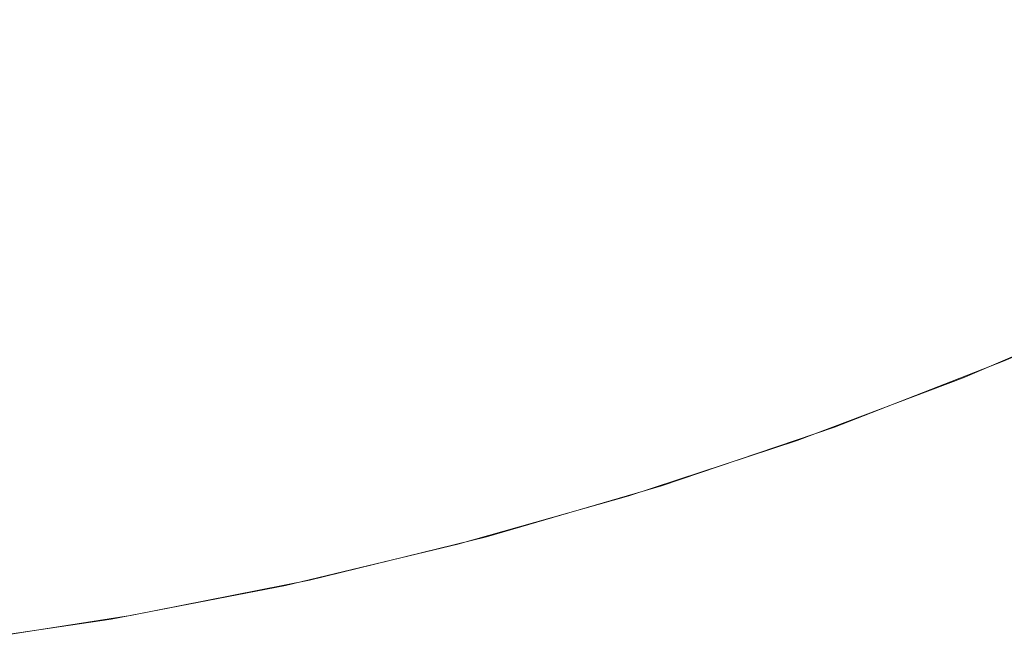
# Model space of a CAD drawing. Header units: centimetres. Extents: x -25.8 to 27.5, y 33.3 to 35.1.
# Tile 234 of 256: x 9.4512 to 9.5218, y 33.5425 to 33.5874. Entities that reach past the tile are written whole.
import ezdxf

# ---------------------------------------------------------------- set-up
doc = ezdxf.new("R2010")
doc.units = ezdxf.units.CM
doc.header["$LTSCALE"] = 2.54
doc.layers.add('Lucido design-1', color=7, linetype='Continuous')

# ---------------------------------------------------------------- blocks, each defined once
blk = doc.blocks.new('Gruppo-6-1')
at = {"color": 7, "linetype": 'Continuous', "lineweight": 9}
for points in [[(-25.69296, 35.040112, 330.586121), (-25.69296, 33.440112, 330.586121), (27.40704, 33.440112, 330.586121), (27.40704, 35.040112, 330.586121)], [(-25.69296, 35.040112, 306.619358), (-25.69296, 33.440112, 306.619358), (27.40704, 33.440112, 306.619358), (27.40704, 35.040112, 306.619358)]]:
    blk.add_3dface(points, dxfattribs=at)
for points, invisible_edges in [([(9.523357, 33.59067, 329.789238), (9.512365, 33.585834, 329.789238), (9.510845, 33.589505, 329.790342), (9.521678, 33.594271, 329.790342)], 15), ([(9.532758, 33.590765, 305.821536), (9.522062, 33.585654, 305.821536), (9.520407, 33.589316, 305.822475), (9.530949, 33.594354, 305.822475)], 15), ([(9.474249, 33.589284, 329.794612), (9.463244, 33.586591, 329.794612), (9.462438, 33.590228, 329.796346), (9.473285, 33.592882, 329.796346)], 15), ([(9.498474, 33.588899, 329.791607), (9.487429, 33.58515, 329.791607), (9.486268, 33.588833, 329.793031), (9.497153, 33.592528, 329.793031)], 15), ([(9.510845, 33.589505, 329.790342), (9.499815, 33.585215, 329.790342), (9.498474, 33.588899, 329.791607), (9.509345, 33.593127, 329.791607)], 15), ([(9.520407, 33.589316, 305.822475), (9.509661, 33.584731, 305.822475), (9.508179, 33.588417, 305.823579), (9.51877, 33.592936, 305.823579)], 15), ([(9.472473, 33.588815, 305.827849), (9.461748, 33.586264, 305.827849), (9.460964, 33.589906, 305.829583), (9.471534, 33.59242, 305.829583)], 15), ([(9.484191, 33.588188, 305.826268), (9.473429, 33.585141, 305.826268), (9.472473, 33.588815, 305.827849), (9.483079, 33.591818, 305.827849)], 15), ([(9.486268, 33.588833, 329.793031), (9.475232, 33.585617, 329.793031), (9.474249, 33.589284, 329.794612), (9.485126, 33.592454, 329.794612)], 15), ([(9.508179, 33.588417, 305.823579), (9.497406, 33.584351, 305.823579), (9.4961, 33.588048, 305.824844), (9.506718, 33.592055, 305.824844)], 15), ([(9.451485, 33.588049, 329.796346), (9.440448, 33.586351, 329.796346), (9.439972, 33.589967, 329.798229), (9.450852, 33.591642, 329.798229)], 15), ([(9.4961, 33.588048, 305.824844), (9.485322, 33.584495, 305.824844), (9.484191, 33.588188, 305.826268), (9.494813, 33.591689, 305.826268)], 15), ([(9.525055, 33.587029, 329.788299), (9.513903, 33.582122, 329.788299), (9.512365, 33.585834, 329.789238), (9.523357, 33.59067, 329.789238)], 15), ([(9.461748, 33.586264, 305.827849), (9.450926, 33.584171, 305.827849), (9.450296, 33.587843, 305.829583), (9.460964, 33.589906, 305.829583)], 15), ([(9.463244, 33.586591, 329.794612), (9.452132, 33.584381, 329.794612), (9.451485, 33.588049, 329.796346), (9.462438, 33.590228, 329.796346)], 15), ([(9.475232, 33.585617, 329.793031), (9.464066, 33.582884, 329.793031), (9.463244, 33.586591, 329.794612), (9.474249, 33.589284, 329.794612)], 15), ([(9.512365, 33.585834, 329.789238), (9.501174, 33.581482, 329.789238), (9.499815, 33.585215, 329.790342), (9.510845, 33.589505, 329.790342)], 15), ([(9.522062, 33.585654, 305.821536), (9.511159, 33.581002, 305.821536), (9.509661, 33.584731, 305.822475), (9.520407, 33.589316, 305.822475)], 15), ([(9.473429, 33.585141, 305.826268), (9.462548, 33.582553, 305.826268), (9.461748, 33.586264, 305.827849), (9.472473, 33.588815, 305.827849)], 15), ([(9.487429, 33.58515, 329.791607), (9.476231, 33.581886, 329.791607), (9.475232, 33.585617, 329.793031), (9.486268, 33.588833, 329.793031)], 15), ([(9.499815, 33.585215, 329.790342), (9.488608, 33.581411, 329.790342), (9.487429, 33.58515, 329.791607), (9.498474, 33.588899, 329.791607)], 15), ([(9.509661, 33.584731, 305.822475), (9.49873, 33.580605, 305.822475), (9.497406, 33.584351, 305.823579), (9.508179, 33.588417, 305.823579)], 15), ([(9.452132, 33.584381, 329.794612), (9.440935, 33.582657, 329.794612), (9.440448, 33.586351, 329.796346), (9.451485, 33.588049, 329.796346)], 15), ([(9.485322, 33.584495, 305.824844), (9.474403, 33.581403, 305.824844), (9.473429, 33.585141, 305.826268), (9.484191, 33.588188, 305.826268)], 15), ([(9.497406, 33.584351, 305.823579), (9.48647, 33.580747, 305.823579), (9.485322, 33.584495, 305.824844), (9.4961, 33.588048, 305.824844)], 15), ([(9.526769, 33.583351, 329.787525), (9.515456, 33.578373, 329.787525), (9.513903, 33.582122, 329.788299), (9.525055, 33.587029, 329.788299)], 15), ([(9.462548, 33.582553, 305.826268), (9.451567, 33.580429, 305.826268), (9.450926, 33.584171, 305.827849), (9.461748, 33.586264, 305.827849)], 15), ([(9.464066, 33.582884, 329.793031), (9.452792, 33.580642, 329.793031), (9.452132, 33.584381, 329.794612), (9.463244, 33.586591, 329.794612)], 15), ([(9.476231, 33.581886, 329.791607), (9.464902, 33.579114, 329.791607), (9.464066, 33.582884, 329.793031), (9.475232, 33.585617, 329.793031)], 15), ([(9.513903, 33.582122, 329.788299), (9.502548, 33.577706, 329.788299), (9.501174, 33.581482, 329.789238), (9.512365, 33.585834, 329.789238)], 15), ([(9.523733, 33.581957, 305.820762), (9.512672, 33.577237, 305.820762), (9.511159, 33.581002, 305.821536), (9.522062, 33.585654, 305.821536)], 15), ([(9.474403, 33.581403, 305.824844), (9.463362, 33.578777, 305.824844), (9.462548, 33.582553, 305.826268), (9.473429, 33.585141, 305.826268)], 15), ([(9.488608, 33.581411, 329.790342), (9.477246, 33.578099, 329.790342), (9.476231, 33.581886, 329.791607), (9.487429, 33.58515, 329.791607)], 15), ([(9.501174, 33.581482, 329.789238), (9.489803, 33.577622, 329.789238), (9.488608, 33.581411, 329.790342), (9.499815, 33.585215, 329.790342)], 15), ([(9.511159, 33.581002, 305.821536), (9.500068, 33.576817, 305.821536), (9.49873, 33.580605, 305.822475), (9.509661, 33.584731, 305.822475)], 15), ([(9.451567, 33.580429, 305.826268), (9.440506, 33.578773, 305.826268), (9.440024, 33.582539, 305.827849), (9.450926, 33.584171, 305.827849)], 15), ([(9.452792, 33.580642, 329.793031), (9.44143, 33.578893, 329.793031), (9.440935, 33.582657, 329.794612), (9.452132, 33.584381, 329.794612)], 15), ([(9.48647, 33.580747, 305.823579), (9.47539, 33.577609, 305.823579), (9.474403, 33.581403, 305.824844), (9.485322, 33.584495, 305.824844)], 15), ([(9.49873, 33.580605, 305.822475), (9.487633, 33.576948, 305.822475), (9.48647, 33.580747, 305.823579), (9.497406, 33.584351, 305.823579)], 15), ([(9.528498, 33.579645, 329.786919), (9.517021, 33.574595, 329.786919), (9.515456, 33.578373, 329.787525), (9.526769, 33.583351, 329.787525)], 15), ([(9.464902, 33.579114, 329.791607), (9.453462, 33.576839, 329.791607), (9.452792, 33.580642, 329.793031), (9.464066, 33.582884, 329.793031)], 15), ([(9.463362, 33.578777, 305.824844), (9.45222, 33.576623, 305.824844), (9.451567, 33.580429, 305.826268), (9.462548, 33.582553, 305.826268)], 15), ([(9.477246, 33.578099, 329.790342), (9.46575, 33.575286, 329.790342), (9.464902, 33.579114, 329.791607), (9.476231, 33.581886, 329.791607)], 15), ([(9.515456, 33.578373, 329.787525), (9.503936, 33.573893, 329.787525), (9.502548, 33.577706, 329.788299), (9.513903, 33.582122, 329.788299)], 15), ([(9.525418, 33.578231, 305.820156), (9.514196, 33.573443, 305.820156), (9.512672, 33.577237, 305.820762), (9.523733, 33.581957, 305.820762)], 15), ([(9.47539, 33.577609, 305.823579), (9.464188, 33.574945, 305.823579), (9.463362, 33.578777, 305.824844), (9.474403, 33.581403, 305.824844)], 15), ([(9.489803, 33.577622, 329.789238), (9.478274, 33.574262, 329.789238), (9.477246, 33.578099, 329.790342), (9.488608, 33.581411, 329.790342)], 15), ([(9.502548, 33.577706, 329.788299), (9.491011, 33.57379, 329.788299), (9.489803, 33.577622, 329.789238), (9.501174, 33.581482, 329.789238)], 15), ([(9.453462, 33.576839, 329.791607), (9.441934, 33.575064, 329.791607), (9.44143, 33.578893, 329.793031), (9.452792, 33.580642, 329.793031)], 15), ([(9.487633, 33.576948, 305.822475), (9.476392, 33.573765, 305.822475), (9.47539, 33.577609, 305.823579), (9.48647, 33.580747, 305.823579)], 15), ([(9.500068, 33.576817, 305.821536), (9.48881, 33.573106, 305.821536), (9.487633, 33.576948, 305.822475), (9.49873, 33.580605, 305.822475)], 15), ([(9.512672, 33.577237, 305.820762), (9.50142, 33.572991, 305.820762), (9.500068, 33.576817, 305.821536), (9.511159, 33.581002, 305.821536)], 15), ([(9.45222, 33.576623, 305.824844), (9.440996, 33.574942, 305.824844), (9.440506, 33.578773, 305.826268), (9.451567, 33.580429, 305.826268)], 15), ([(9.46575, 33.575286, 329.790342), (9.454143, 33.572978, 329.790342), (9.453462, 33.576839, 329.791607), (9.464902, 33.579114, 329.791607)], 15), ([(9.530236, 33.575916, 329.786483), (9.518595, 33.570794, 329.786483), (9.517021, 33.574595, 329.786919), (9.528498, 33.579645, 329.786919)], 15), ([(9.464188, 33.574945, 305.823579), (9.452882, 33.572758, 305.823579), (9.45222, 33.576623, 305.824844), (9.463362, 33.578777, 305.824844)], 15), ([(9.517021, 33.574595, 329.786919), (9.505334, 33.570051, 329.786919), (9.503936, 33.573893, 329.787525), (9.515456, 33.578373, 329.787525)], 15), ([(9.478274, 33.574262, 329.789238), (9.46661, 33.571408, 329.789238), (9.46575, 33.575286, 329.790342), (9.477246, 33.578099, 329.790342)], 15), ([(9.503936, 33.573893, 329.787525), (9.492231, 33.56992, 329.787525), (9.491011, 33.57379, 329.788299), (9.502548, 33.577706, 329.788299)], 15), ([(9.527112, 33.574482, 305.81972), (9.515731, 33.569625, 305.81972), (9.514196, 33.573443, 305.820156), (9.525418, 33.578231, 305.820156)], 15), ([(9.476392, 33.573765, 305.822475), (9.465025, 33.571061, 305.822475), (9.464188, 33.574945, 305.823579), (9.47539, 33.577609, 305.823579)], 15), ([(9.48881, 33.573106, 305.821536), (9.477404, 33.569876, 305.821536), (9.476392, 33.573765, 305.822475), (9.487633, 33.576948, 305.822475)], 15), ([(9.491011, 33.57379, 329.788299), (9.479314, 33.57038, 329.788299), (9.478274, 33.574262, 329.789238), (9.489803, 33.577622, 329.789238)], 15), ([(9.514196, 33.573443, 305.820156), (9.502782, 33.569135, 305.820156), (9.50142, 33.572991, 305.820762), (9.512672, 33.577237, 305.820762)], 15), ([(9.452882, 33.572758, 305.823579), (9.441494, 33.571054, 305.823579), (9.440996, 33.574942, 305.824844), (9.45222, 33.576623, 305.824844)], 15), ([(9.454143, 33.572978, 329.790342), (9.442446, 33.571177, 329.790342), (9.441934, 33.575064, 329.791607), (9.453462, 33.576839, 329.791607)], 15), ([(9.50142, 33.572991, 305.820762), (9.489998, 33.569226, 305.820762), (9.48881, 33.573106, 305.821536), (9.500068, 33.576817, 305.821536)], 15), ([(9.531983, 33.572171, 329.786217), (9.520177, 33.566976, 329.786217), (9.518595, 33.570794, 329.786483), (9.530236, 33.575916, 329.786483)], 15), ([(9.465025, 33.571061, 305.822475), (9.453554, 33.568843, 305.822475), (9.452882, 33.572758, 305.823579), (9.464188, 33.574945, 305.823579)], 15), ([(9.46661, 33.571408, 329.789238), (9.454833, 33.569065, 329.789238), (9.454143, 33.572978, 329.790342), (9.46575, 33.575286, 329.790342)], 15), ([(9.479314, 33.57038, 329.788299), (9.46748, 33.567485, 329.788299), (9.46661, 33.571408, 329.789238), (9.478274, 33.574262, 329.789238)], 15), ([(9.518595, 33.570794, 329.786483), (9.506741, 33.566184, 329.786483), (9.505334, 33.570051, 329.786919), (9.517021, 33.574595, 329.786919)], 15), ([(9.528815, 33.570716, 305.819453), (9.517271, 33.565791, 305.819453), (9.515731, 33.569625, 305.81972), (9.527112, 33.574482, 305.81972)], 15), ([(9.477404, 33.569876, 305.821536), (9.465872, 33.567133, 305.821536), (9.465025, 33.571061, 305.822475), (9.476392, 33.573765, 305.822475)], 15), ([(9.492231, 33.56992, 329.787525), (9.480364, 33.566461, 329.787525), (9.479314, 33.57038, 329.788299), (9.491011, 33.57379, 329.788299)], 15), ([(9.505334, 33.570051, 329.786919), (9.493461, 33.56602, 329.786919), (9.492231, 33.56992, 329.787525), (9.503936, 33.573893, 329.787525)], 15), ([(9.515731, 33.569625, 305.81972), (9.504153, 33.565256, 305.81972), (9.502782, 33.569135, 305.820156), (9.514196, 33.573443, 305.820156)], 15), ([(9.453554, 33.568843, 305.822475), (9.441999, 33.567113, 305.822475), (9.441494, 33.571054, 305.823579), (9.452882, 33.572758, 305.823579)], 15), ([(9.454833, 33.569065, 329.789238), (9.442965, 33.567238, 329.789238), (9.442446, 33.571177, 329.790342), (9.454143, 33.572978, 329.790342)], 15), ([(9.489998, 33.569226, 305.820762), (9.478426, 33.565949, 305.820762), (9.477404, 33.569876, 305.821536), (9.48881, 33.573106, 305.821536)], 15), ([(9.502782, 33.569135, 305.820156), (9.491195, 33.565316, 305.820156), (9.489998, 33.569226, 305.820762), (9.50142, 33.572991, 305.820762)], 15), ([(9.533825, 33.56822, 329.786121), (9.521845, 33.562948, 329.786121), (9.520177, 33.566976, 329.786217), (9.531983, 33.572171, 329.786217)], 14), ([(9.46748, 33.567485, 329.788299), (9.455531, 33.565108, 329.788299), (9.454833, 33.569065, 329.789238), (9.46661, 33.571408, 329.789238)], 15), ([(9.465872, 33.567133, 305.821536), (9.454233, 33.564882, 305.821536), (9.453554, 33.568843, 305.822475), (9.465025, 33.571061, 305.822475)], 15), ([(9.520177, 33.566976, 329.786217), (9.508155, 33.562301, 329.786217), (9.506741, 33.566184, 329.786483), (9.518595, 33.570794, 329.786483)], 15), ([(9.53061, 33.566743, 305.819358), (9.518897, 33.561745, 305.819358), (9.517271, 33.565791, 305.819453), (9.528815, 33.570716, 305.819453)], 14), ([(9.478426, 33.565949, 305.820762), (9.466726, 33.563167, 305.820762), (9.465872, 33.567133, 305.821536), (9.477404, 33.569876, 305.821536)], 15), ([(9.480364, 33.566461, 329.787525), (9.468358, 33.563523, 329.787525), (9.46748, 33.567485, 329.788299), (9.479314, 33.57038, 329.788299)], 15), ([(9.493461, 33.56602, 329.786919), (9.481423, 33.562511, 329.786919), (9.480364, 33.566461, 329.787525), (9.492231, 33.56992, 329.787525)], 15), ([(9.506741, 33.566184, 329.786483), (9.494698, 33.562096, 329.786483), (9.493461, 33.56602, 329.786919), (9.505334, 33.570051, 329.786919)], 15), ([(9.491195, 33.565316, 305.820156), (9.479457, 33.561992, 305.820156), (9.478426, 33.565949, 305.820762), (9.489998, 33.569226, 305.820762)], 15), ([(9.517271, 33.565791, 305.819453), (9.505529, 33.56136, 305.819453), (9.504153, 33.565256, 305.81972), (9.515731, 33.569625, 305.81972)], 15), ([(9.454233, 33.564882, 305.821536), (9.442509, 33.563127, 305.821536), (9.441999, 33.567113, 305.822475), (9.453554, 33.568843, 305.822475)], 15), ([(9.455531, 33.565108, 329.788299), (9.443489, 33.563254, 329.788299), (9.442965, 33.567238, 329.789238), (9.454833, 33.569065, 329.789238)], 15), ([(9.504153, 33.565256, 305.81972), (9.4924, 33.561382, 305.81972), (9.491195, 33.565316, 305.820156), (9.502782, 33.569135, 305.820156)], 15), ([(9.466726, 33.563167, 305.820762), (9.454919, 33.560883, 305.820762), (9.454233, 33.564882, 305.821536), (9.465872, 33.567133, 305.821536)], 15), ([(9.468358, 33.563523, 329.787525), (9.456235, 33.561112, 329.787525), (9.455531, 33.565108, 329.788299), (9.46748, 33.567485, 329.788299)], 15), ([(9.481423, 33.562511, 329.786919), (9.469243, 33.559531, 329.786919), (9.468358, 33.563523, 329.787525), (9.480364, 33.566461, 329.787525)], 15), ([(9.521845, 33.562948, 329.786121), (9.509646, 33.558204, 329.786121), (9.508155, 33.562301, 329.786217), (9.520177, 33.566976, 329.786217)], 14), ([(27.40704, 33.440112, 305.819358), (9.518897, 33.561745, 305.819358), (9.53061, 33.566743, 305.819358)], 9), ([(9.479457, 33.561992, 305.820156), (9.467588, 33.559169, 305.820156), (9.466726, 33.563167, 305.820762), (9.478426, 33.565949, 305.820762)], 15), ([(9.494698, 33.562096, 329.786483), (9.482488, 33.558537, 329.786483), (9.481423, 33.562511, 329.786919), (9.493461, 33.56602, 329.786919)], 15), ([(9.508155, 33.562301, 329.786217), (9.495941, 33.558155, 329.786217), (9.494698, 33.562096, 329.786483), (9.506741, 33.566184, 329.786483)], 15), ([(9.518897, 33.561745, 305.819358), (9.506982, 33.557249, 305.819358), (9.505529, 33.56136, 305.819453), (9.517271, 33.565791, 305.819453)], 14), ([(9.456235, 33.561112, 329.787525), (9.444019, 33.559232, 329.787525), (9.443489, 33.563254, 329.788299), (9.455531, 33.565108, 329.788299)], 15), ([(9.4924, 33.561382, 305.81972), (9.480494, 33.55801, 305.81972), (9.479457, 33.561992, 305.820156), (9.491195, 33.565316, 305.820156)], 15), ([(9.505529, 33.56136, 305.819453), (9.49361, 33.557431, 305.819453), (9.4924, 33.561382, 305.81972), (9.504153, 33.565256, 305.81972)], 15), ([(9.454919, 33.560883, 305.820762), (9.443025, 33.559103, 305.820762), (9.442509, 33.563127, 305.821536), (9.454233, 33.564882, 305.821536)], 15), ([(9.469243, 33.559531, 329.786919), (9.456945, 33.557085, 329.786919), (9.456235, 33.561112, 329.787525), (9.468358, 33.563523, 329.787525)], 15), ([(9.467588, 33.559169, 305.820156), (9.45561, 33.556853, 305.820156), (9.454919, 33.560883, 305.820762), (9.466726, 33.563167, 305.820762)], 15), ([(27.40704, 33.440112, 329.786121), (9.509646, 33.558204, 329.786121), (9.521845, 33.562948, 329.786121)], 9), ([(9.482488, 33.558537, 329.786483), (9.470134, 33.555514, 329.786483), (9.469243, 33.559531, 329.786919), (9.481423, 33.562511, 329.786919)], 15), ([(9.495941, 33.558155, 329.786217), (9.483557, 33.554546, 329.786217), (9.482488, 33.558537, 329.786483), (9.494698, 33.562096, 329.786483)], 15), ([(9.509646, 33.558204, 329.786121), (9.497252, 33.553997, 329.786121), (9.495941, 33.558155, 329.786217), (9.508155, 33.562301, 329.786217)], 14), ([(9.480494, 33.55801, 305.81972), (9.468455, 33.555147, 305.81972), (9.467588, 33.559169, 305.820156), (9.479457, 33.561992, 305.820156)], 15), ([(9.506982, 33.557249, 305.819358), (9.518897, 33.561745, 305.819358), (27.40704, 33.440112, 305.819358)], 10), ([(9.45561, 33.556853, 305.820156), (9.443544, 33.555046, 305.820156), (9.443025, 33.559103, 305.820762), (9.454919, 33.560883, 305.820762)], 15), ([(9.456945, 33.557085, 329.786919), (9.444552, 33.555177, 329.786919), (9.444019, 33.559232, 329.787525), (9.456235, 33.561112, 329.787525)], 15), ([(9.49361, 33.557431, 305.819453), (9.481535, 33.554011, 305.819453), (9.480494, 33.55801, 305.81972), (9.4924, 33.561382, 305.81972)], 15), ([(9.506982, 33.557249, 305.819358), (9.494887, 33.553262, 305.819358), (9.49361, 33.557431, 305.819453), (9.505529, 33.56136, 305.819453)], 14), ([(9.470134, 33.555514, 329.786483), (9.45766, 33.553033, 329.786483), (9.456945, 33.557085, 329.786919), (9.469243, 33.559531, 329.786919)], 15), ([(9.468455, 33.555147, 305.81972), (9.456305, 33.552797, 305.81972), (9.45561, 33.556853, 305.820156), (9.467588, 33.559169, 305.820156)], 15), ([(9.481535, 33.554011, 305.819453), (9.469325, 33.551107, 305.819453), (9.468455, 33.555147, 305.81972), (9.480494, 33.55801, 305.81972)], 15), ([(9.483557, 33.554546, 329.786217), (9.471028, 33.55148, 329.786217), (9.470134, 33.555514, 329.786483), (9.482488, 33.558537, 329.786483)], 15), ([(9.497252, 33.553997, 329.786121), (9.484686, 33.550334, 329.786121), (9.483557, 33.554546, 329.786217), (9.495941, 33.558155, 329.786217)], 14), ([(27.40704, 33.440112, 329.786121), (9.497252, 33.553997, 329.786121), (9.509646, 33.558204, 329.786121)], 9), ([(9.494887, 33.553262, 305.819358), (9.482633, 33.549792, 305.819358), (9.481535, 33.554011, 305.819453), (9.49361, 33.557431, 305.819453)], 14), ([(9.494887, 33.553262, 305.819358), (9.506982, 33.557249, 305.819358), (27.40704, 33.440112, 305.819358)], 10), ([(9.456305, 33.552797, 305.81972), (9.444067, 33.550965, 305.81972), (9.443544, 33.555046, 305.820156), (9.45561, 33.556853, 305.820156)], 15), ([(9.45766, 33.553033, 329.786483), (9.445089, 33.551098, 329.786483), (9.444552, 33.555177, 329.786919), (9.456945, 33.557085, 329.786919)], 15), ([(9.469325, 33.551107, 305.819453), (9.457003, 33.548724, 305.819453), (9.456305, 33.552797, 305.81972), (9.468455, 33.555147, 305.81972)], 15), ([(9.471028, 33.55148, 329.786217), (9.458377, 33.548963, 329.786217), (9.45766, 33.553033, 329.786483), (9.470134, 33.555514, 329.786483)], 15), ([(9.484686, 33.550334, 329.786121), (9.471972, 33.547223, 329.786121), (9.471028, 33.55148, 329.786217), (9.483557, 33.554546, 329.786217)], 14), ([(9.482633, 33.549792, 305.819358), (9.470244, 33.546845, 305.819358), (9.469325, 33.551107, 305.819453), (9.481535, 33.554011, 305.819453)], 14), ([(9.484686, 33.550334, 329.786121), (9.497252, 33.553997, 329.786121), (27.40704, 33.440112, 329.786121)], 10), ([(9.458377, 33.548963, 329.786217), (9.445629, 33.547001, 329.786217), (9.445089, 33.551098, 329.786483), (9.45766, 33.553033, 329.786483)], 15), ([(27.40704, 33.440112, 305.819358), (9.482633, 33.549792, 305.819358), (9.494887, 33.553262, 305.819358)], 9), ([(9.457003, 33.548724, 305.819453), (9.444592, 33.546866, 305.819453), (9.444067, 33.550965, 305.81972), (9.456305, 33.552797, 305.81972)], 15), ([(9.470244, 33.546845, 305.819358), (9.45774, 33.544427, 305.819358), (9.457003, 33.548724, 305.819453), (9.469325, 33.551107, 305.819453)], 14), ([(9.471972, 33.547223, 329.786121), (9.459134, 33.54467, 329.786121), (9.458377, 33.548963, 329.786217), (9.471028, 33.55148, 329.786217)], 14), ([(9.471972, 33.547223, 329.786121), (9.484686, 33.550334, 329.786121), (27.40704, 33.440112, 329.786121)], 10), ([(9.470244, 33.546845, 305.819358), (9.482633, 33.549792, 305.819358), (27.40704, 33.440112, 305.819358)], 10), ([(9.45774, 33.544427, 305.819358), (9.445145, 33.542542, 305.819358), (9.444592, 33.546866, 305.819453), (9.457003, 33.548724, 305.819453)], 14), ([(9.459134, 33.54467, 329.786121), (9.446198, 33.542679, 329.786121), (9.445629, 33.547001, 329.786217), (9.458377, 33.548963, 329.786217)], 14), ([(9.45774, 33.544427, 305.819358), (9.470244, 33.546845, 305.819358), (27.40704, 33.440112, 305.819358)], 10), ([(27.40704, 33.440112, 329.786121), (9.459134, 33.54467, 329.786121), (9.471972, 33.547223, 329.786121)], 9), ([(27.40704, 33.440112, 305.819358), (9.445145, 33.542542, 305.819358), (9.45774, 33.544427, 305.819358)], 9), ([(27.40704, 33.440112, 329.786121), (9.446198, 33.542679, 329.786121), (9.459134, 33.54467, 329.786121)], 9), ([(9.433187, 33.541254, 329.786121), (9.446198, 33.542679, 329.786121), (27.40704, 33.440112, 329.786121)], 10)]:
    blk.add_3dface(points, dxfattribs=dict(at, invisible_edges=invisible_edges))

msp = doc.modelspace()

# ---------------------------------------------------------------- block references
at = {"layer": 'Lucido design-1', "color": 7}
msp.add_blockref('Gruppo-6-1', (0, 0), dxfattribs=at)

doc.saveas('drawing.dxf')
